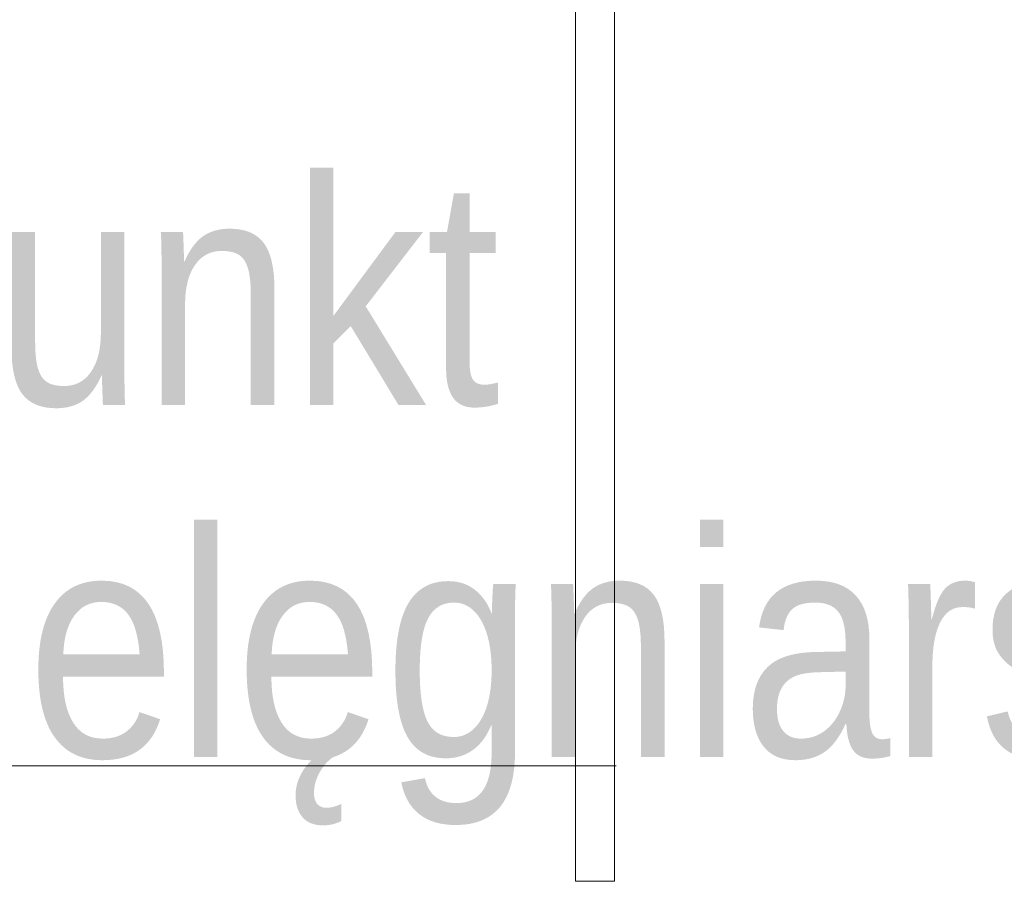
# Model space of a CAD drawing. Header units: centimetres. Extents: x -2424 to 1783, y 5 to 2907.
# Tile 72 of 99: x 237 to 337, y 1538 to 1626. Entities that reach past the tile are written whole.
import ezdxf

# ---------------------------------------------------------------- set-up
doc = ezdxf.new("R2010")
doc.units = ezdxf.units.CM
doc.linetypes.add('Dash', pattern=[60, 30, -30])
for name, color, linetype, lineweight in [('A-AREA-IDEN', 2, 'Continuous', 13), ('A-DETL', 90, 'Continuous', 9), ('I-FURN', 30, 'Continuous', 9)]:
    doc.layers.add(name, color=color, linetype=linetype, lineweight=lineweight)
doc.styles.add('Arial_11', font='arial.ttf', dxfattribs={"width": 0.85, "height": 23})

msp = doc.modelspace()

# ---------------------------------------------------------------- linework, layer by layer
at = {"layer": 'A-AREA-IDEN', "color": 251, "lineweight": 9}
msp.add_line((127.55, 1550.34), (297.55, 1550.34), dxfattribs=at)
at = {"layer": 'A-DETL', "color": 251, "linetype": 'Dash', "lineweight": 9}
msp.add_open_spline([(-555.62, 1472.57), (-478.91, 1472.57), (-476.08, 1472.57), (-439.12, 1472.57), (-439.12, 1435.62), (-439.12, 1432.79), (-439.12, 1329.11), (-439.12, 1326.28), (-439.12, 1289.33), (-402.17, 1289.33), (-399.34, 1289.33), (54.38, 1289.33), (347.2, 1289.33), (391.67, 1289.33), (418.55, 1316.21), (413.88, 1393.93), (413.88, 1663.13)], degree=3, knots=[0, 0, 0, 0, 1.274059, 2.1133, 2.95254, 4.521491, 5.717221, 7.286172, 8.125412, 8.964652, 14.361634, 22.556861, 31.207392, 35.311818, 37.065318, 41.276562, 41.276562, 41.276562, 41.276562], dxfattribs=at)
at = {"layer": 'I-FURN', "color": 251, "lineweight": 9}
for p, q in [((293.38, 1628.33), (293.38, 1538.58)), ((293.38, 1538.58), (293.38, 1628.33)), ((297.38, 1538.58), (297.38, 1628.33)), ((297.38, 1628.33), (297.38, 1538.58)), ((293.38, 1538.58), (297.38, 1538.58)), ((297.38, 1538.58), (293.38, 1538.58))]:
    msp.add_line(p, q, dxfattribs=at)

# ---------------------------------------------------------------- texts
at = {"layer": 'A-AREA-IDEN', "color": 251, "lineweight": 9, "style": 'Arial_11', "width": 0.85}
for s, p in [('Punkt', (215.87, 1587.13)), ('pielęgniarski', (216.18, 1551.23))]:
    msp.add_text(s, height=23, dxfattribs=at).set_placement(p)

doc.saveas('drawing.dxf')
